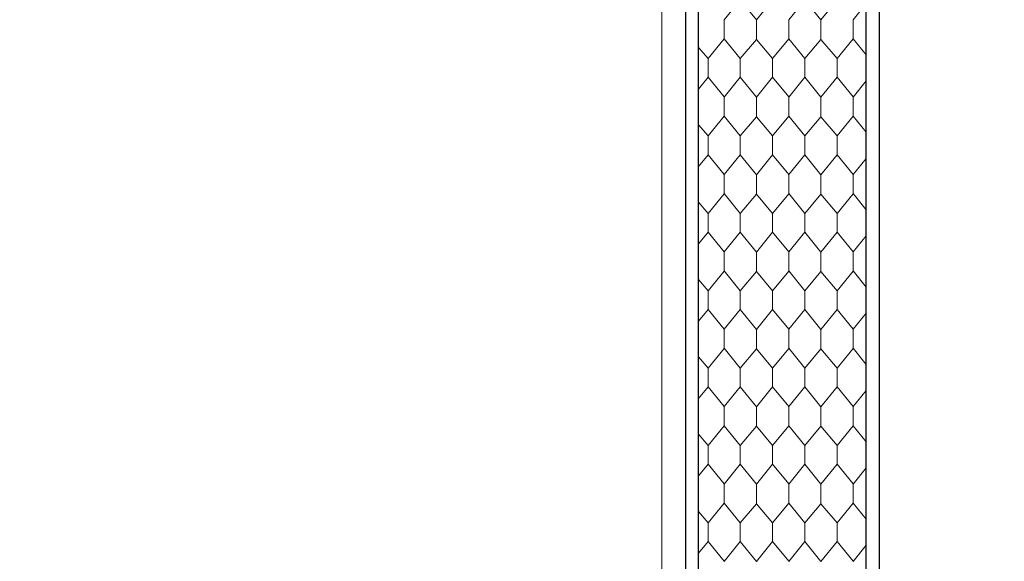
# Model space of a CAD drawing. Header units: metres. Extents: x 1306 to 1412, y -79 to 41.
# Tile 200 of 256: x 1342.104 to 1342.867, y -26.693 to -26.273. Entities that reach past the tile are written whole.
import ezdxf

# ---------------------------------------------------------------- set-up
doc = ezdxf.new("R2010")
doc.units = ezdxf.units.M
doc.header["$PDMODE"] = 65
doc.linetypes.add('AUSGEZOGEN', pattern=[0])
for name, color, linetype, lineweight in [('XR$2$Allgemein', 4, 'AUSGEZOGEN', 13), ('XR$2$Möblierung', 4, 'AUSGEZOGEN', 13), ('XR$2$Wand Mauerwerk nt', 7, 'AUSGEZOGEN', 25), ('XR$3$Maßlinie 1_50', 7, 'AUSGEZOGEN', 25), ('XR$5$Muster', 4, 'AUSGEZOGEN', 13)]:
    doc.layers.add(name, color=color, linetype=linetype, lineweight=lineweight)
doc.styles.add('ARIAL', font='arial.ttf')
doc.dimstyles.new('DIMSTYLE_11', dxfattribs={"dimtxt": 0.15, "dimasz": 0.03, "dimexe": 0, "dimexo": 0, "dimgap": 0.075, "dimtad": 2, "dimrnd": 0.005, "dimzin": 4, "dimdsep": 46, "dimtxsty": 'ARIAL', "dimblk1": 'ALL_ML_STRICH', "dimblk2": 'ALL_ML_STRICH', "dimsah": 1, "dimcen": 0, "dimclrd": 3, "dimclre": 3, "dimclrt": 3, "dimadec": 0, "dimazin": 0, "dimtfac": 1, "dimtdec": 0, "dimtix": 1, "dimtmove": 2, "dimatfit": 3, "dimfxl": 0, "dimtzin": 0, "dimlwd": 0, "dimlwe": 25, "dimarcsym": 0})
doc.dimstyles.new('DIMSTYLE_12', dxfattribs={"dimtxt": 0.15, "dimasz": 0.03, "dimexe": 0, "dimexo": 0, "dimgap": 0.075, "dimtad": 2, "dimdec": 3, "dimrnd": 0.005, "dimzin": 4, "dimdsep": 46, "dimtxsty": 'ARIAL', "dimblk1": 'ALL_ML_STRICH', "dimblk2": 'ALL_ML_STRICH', "dimsah": 1, "dimcen": 0, "dimclrd": 3, "dimclre": 3, "dimclrt": 3, "dimadec": 0, "dimazin": 0, "dimtfac": 1, "dimtdec": 0, "dimtix": 1, "dimtmove": 2, "dimatfit": 3, "dimfxl": 0, "dimtzin": 0, "dimlwd": 0, "dimlwe": 25, "dimarcsym": 0})
doc.dimstyles.new('DIMSTYLE_24', dxfattribs={"dimtxt": 0.225, "dimasz": 0.15, "dimexe": 0, "dimexo": 0, "dimgap": 0.1125, "dimtad": 2, "dimrnd": 0.005, "dimzin": 4, "dimdsep": 46, "dimtxsty": 'ARIAL', "dimblk1": 'ALL_ML_STRICH', "dimblk2": 'ALL_ML_STRICH', "dimsah": 1, "dimcen": 0, "dimclrd": 3, "dimclre": 3, "dimclrt": 3, "dimadec": 0, "dimazin": 0, "dimtfac": 1, "dimtdec": 0, "dimtix": 1, "dimtmove": 2, "dimatfit": 3, "dimfxl": 0, "dimtzin": 0, "dimlwd": 0, "dimlwe": 25, "dimarcsym": 0})

# ---------------------------------------------------------------- blocks, each defined once
blk = doc.blocks.new('ALL_ML_STRICH')
at = {"color": 0, "linetype": 'ByBlock', "lineweight": -2}
for p, q in [((0, -0.5), (0, 0.5)), ((-0.3, -0.3), (0.3, 0.3)), ((-1, 0), (0.5, 0))]:
    blk.add_line(p, q, dxfattribs=at)
blk = doc.blocks.new('*D921')
at = {"layer": 'DEFPOINTS', "color": 3, "linetype": 'AUSGEZOGEN', "lineweight": 25, "transparency": 33554687}
for p in [(1369.45362, -25.53325), (1340.42407, -27.16825), (1369.05941, -27.16825)]:
    blk.add_point(p, dxfattribs=at)
at = {"layer": 'XR$3$Maßlinie 1_50', "color": 3, "linetype": 'AUSGEZOGEN', "lineweight": -2, "transparency": 33554687}
for p, q in [((1340.47407, -25.53325), (1340.42407, -25.53325)), ((1340.42407, -27.16825), (1340.42407, -25.53325)), ((1340.47407, -27.16825), (1340.42407, -27.16825))]:
    blk.add_line(p, q, dxfattribs=at)
at = {"layer": 'XR$3$Maßlinie 1_50', "color": 3, "linetype": 'AUSGEZOGEN', "lineweight": 25, "transparency": 33554687, "xscale": 0.03000000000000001, "yscale": 0.03000000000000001, "zscale": 0.03000000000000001}
for p, rotation in [((1340.42407, -25.53325), 90), ((1340.42407, -27.16825), 270)]:
    blk.add_blockref('ALL_ML_STRICH', p, dxfattribs=dict(at, rotation=rotation))
at = {"layer": 'XR$3$Maßlinie 1_50', "color": 3, "linetype": 'AUSGEZOGEN', "lineweight": 25, "transparency": 33554687, "insert": (1340.29641, -26.32984), "char_height": 0.15, "width": 0.6, "attachment_point": 5, "rotation": 90, "style": 'ARIAL'}
blk.add_mtext('\\W0.80;\\A1;{\\A1;{1.63\\H0.099000;\\S5^ ;}}', dxfattribs=at)
blk = doc.blocks.new('*D934')
at = {"layer": 'DEFPOINTS', "color": 3, "linetype": 'AUSGEZOGEN', "lineweight": 25, "transparency": 33554687}
for p in [(1365.59738, -25.53325), (1338.82407, -27.16825), (1366.19722, -27.16825)]:
    blk.add_point(p, dxfattribs=at)
at = {"layer": 'XR$3$Maßlinie 1_50', "color": 3, "linetype": 'AUSGEZOGEN', "lineweight": -2, "transparency": 33554687}
for p, q in [((1338.87407, -25.53325), (1338.82407, -25.53325)), ((1338.82407, -27.16825), (1338.82407, -25.53325)), ((1338.87407, -27.16825), (1338.82407, -27.16825))]:
    blk.add_line(p, q, dxfattribs=at)
at = {"layer": 'XR$3$Maßlinie 1_50', "color": 3, "linetype": 'AUSGEZOGEN', "lineweight": 25, "transparency": 33554687, "xscale": 0.03000000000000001, "yscale": 0.03000000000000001, "zscale": 0.03000000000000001}
for p, rotation in [((1338.82407, -25.53325), 90), ((1338.82407, -27.16825), 270)]:
    blk.add_blockref('ALL_ML_STRICH', p, dxfattribs=dict(at, rotation=rotation))
at = {"layer": 'XR$3$Maßlinie 1_50', "color": 3, "linetype": 'AUSGEZOGEN', "lineweight": 25, "transparency": 33554687, "insert": (1338.69641, -26.32984), "char_height": 0.15, "width": 0.6, "attachment_point": 5, "rotation": 90, "style": 'ARIAL'}
blk.add_mtext('\\W0.80;\\A1;{\\A1;{1.63\\H0.099000;\\S5^ ;}}', dxfattribs=at)
blk = doc.blocks.new('*D941')
at = {"layer": 'DEFPOINTS', "color": 3, "linetype": 'AUSGEZOGEN', "lineweight": 25, "transparency": 33554687}
for p in [(1345.78099, -15.81825), (1336.42407, -30.11825), (1345.78099, -30.11825)]:
    blk.add_point(p, dxfattribs=at)
at = {"layer": 'XR$3$Maßlinie 1_50', "color": 3, "linetype": 'AUSGEZOGEN', "lineweight": -2, "transparency": 33554687}
for p, q in [((1337.02407, -15.81825), (1336.42407, -15.81825)), ((1336.42407, -30.11825), (1336.42407, -15.81825)), ((1337.02407, -30.11825), (1336.42407, -30.11825))]:
    blk.add_line(p, q, dxfattribs=at)
at = {"layer": 'XR$3$Maßlinie 1_50', "color": 3, "linetype": 'AUSGEZOGEN', "lineweight": 25, "transparency": 33554687, "xscale": 0.15, "yscale": 0.15, "zscale": 0.15}
for p, rotation in [((1336.42407, -15.81825), 90), ((1336.42407, -30.11825), 270)]:
    blk.add_blockref('ALL_ML_STRICH', p, dxfattribs=dict(at, rotation=rotation))
at = {"layer": 'XR$3$Maßlinie 1_50', "color": 3, "linetype": 'AUSGEZOGEN', "lineweight": 25, "transparency": 33554687, "insert": (1336.25774, -22.96168), "char_height": 0.225, "width": 0.9, "attachment_point": 5, "rotation": 90, "style": 'ARIAL'}
blk.add_mtext('\\W0.80;\\A1;{\\fArial|i0|b1;\\A1;{14.30\\H0.148500;\\S^ ;}}', dxfattribs=at)
blk = doc.blocks.new('*D947')
at = {"layer": 'DEFPOINTS', "color": 3, "linetype": 'AUSGEZOGEN', "lineweight": 25, "transparency": 33554687}
for p in [(1360.44309, -16.21825), (1338.02407, -29.71825), (1360.44309, -29.71825)]:
    blk.add_point(p, dxfattribs=at)
at = {"layer": 'XR$3$Maßlinie 1_50', "color": 3, "linetype": 'AUSGEZOGEN', "lineweight": -2, "transparency": 33554687}
for p, q in [((1338.07407, -16.21825), (1338.02407, -16.21825)), ((1338.02407, -29.71825), (1338.02407, -16.21825)), ((1338.07407, -29.71825), (1338.02407, -29.71825))]:
    blk.add_line(p, q, dxfattribs=at)
at = {"layer": 'XR$3$Maßlinie 1_50', "color": 3, "linetype": 'AUSGEZOGEN', "lineweight": 25, "transparency": 33554687, "xscale": 0.03000000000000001, "yscale": 0.03000000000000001, "zscale": 0.03000000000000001}
for p, rotation in [((1338.02407, -16.21825), 90), ((1338.02407, -29.71825), 270)]:
    blk.add_blockref('ALL_ML_STRICH', p, dxfattribs=dict(at, rotation=rotation))
at = {"layer": 'XR$3$Maßlinie 1_50', "color": 3, "linetype": 'AUSGEZOGEN', "lineweight": 25, "transparency": 33554687, "insert": (1337.89641, -22.96399), "char_height": 0.15, "width": 0.6, "attachment_point": 5, "rotation": 90, "style": 'ARIAL'}
blk.add_mtext('\\W0.80;\\A1;{\\A1;{13.50\\H0.099000;\\S^ ;}}', dxfattribs=at)
blk = doc.blocks.new('*D954')
at = {"layer": 'DEFPOINTS', "color": 3, "linetype": 'AUSGEZOGEN', "lineweight": 25, "transparency": 33554687}
for p in [(1348.57715, -16.21825), (1337.22407, -29.71825), (1351.26204, -29.71825)]:
    blk.add_point(p, dxfattribs=at)
at = {"layer": 'XR$3$Maßlinie 1_50', "color": 3, "linetype": 'AUSGEZOGEN', "lineweight": -2, "transparency": 33554687}
for p, q in [((1337.27407, -16.21825), (1337.22407, -16.21825)), ((1337.22407, -29.71825), (1337.22407, -16.21825)), ((1337.27407, -29.71825), (1337.22407, -29.71825))]:
    blk.add_line(p, q, dxfattribs=at)
at = {"layer": 'XR$3$Maßlinie 1_50', "color": 3, "linetype": 'AUSGEZOGEN', "lineweight": 25, "transparency": 33554687, "xscale": 0.03000000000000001, "yscale": 0.03000000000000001, "zscale": 0.03000000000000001}
for p, rotation in [((1337.22407, -16.21825), 90), ((1337.22407, -29.71825), 270)]:
    blk.add_blockref('ALL_ML_STRICH', p, dxfattribs=dict(at, rotation=rotation))
at = {"layer": 'XR$3$Maßlinie 1_50', "color": 3, "linetype": 'AUSGEZOGEN', "lineweight": 25, "transparency": 33554687, "insert": (1337.09641, -22.96399), "char_height": 0.15, "width": 0.6, "attachment_point": 5, "rotation": 90, "style": 'ARIAL'}
blk.add_mtext('\\W0.80;\\A1;{\\A1;{13.50\\H0.099000;\\S^ ;}}', dxfattribs=at)
blk = doc.blocks.new('*D959')
at = {"layer": 'DEFPOINTS', "color": 3, "linetype": 'AUSGEZOGEN', "lineweight": 25, "transparency": 33554687}
for p in [(1342.96015, -15.81825), (1341.22407, -27.70325), (1342.62715, -27.70325)]:
    blk.add_point(p, dxfattribs=at)
at = {"layer": 'XR$3$Maßlinie 1_50', "color": 3, "linetype": 'AUSGEZOGEN', "lineweight": -2, "transparency": 33554687}
for p, q in [((1341.27407, -15.81825), (1341.22407, -15.81825)), ((1341.22407, -27.70325), (1341.22407, -15.81825)), ((1341.27407, -27.70325), (1341.22407, -27.70325))]:
    blk.add_line(p, q, dxfattribs=at)
at = {"layer": 'XR$3$Maßlinie 1_50', "color": 3, "linetype": 'AUSGEZOGEN', "lineweight": 25, "transparency": 33554687, "xscale": 0.03000000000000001, "yscale": 0.03000000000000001, "zscale": 0.03000000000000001}
for p, rotation in [((1341.22407, -15.81825), 90), ((1341.22407, -27.70325), 270)]:
    blk.add_blockref('ALL_ML_STRICH', p, dxfattribs=dict(at, rotation=rotation))
at = {"layer": 'XR$3$Maßlinie 1_50', "color": 3, "linetype": 'AUSGEZOGEN', "lineweight": 25, "transparency": 33554687, "insert": (1341.09652, -21.74446), "char_height": 0.15, "width": 0.72, "attachment_point": 5, "rotation": 90, "style": 'ARIAL'}
blk.add_mtext('\\W0.80;\\A1;{\\A1;{11.88\\H0.099000;\\S5^ ;}}', dxfattribs=at)
blk = doc.blocks.new('*D1079')
at = {"layer": 'DEFPOINTS', "color": 3, "linetype": 'AUSGEZOGEN', "lineweight": 25, "transparency": 33554687}
for p in [(1365.86519, -25.53325), (1339.62407, -27.16825), (1366.66016, -27.16825)]:
    blk.add_point(p, dxfattribs=at)
at = {"layer": 'XR$3$Maßlinie 1_50', "color": 3, "linetype": 'AUSGEZOGEN', "lineweight": -2, "transparency": 33554687}
for p, q in [((1339.67407, -25.53325), (1339.62407, -25.53325)), ((1339.62407, -27.16825), (1339.62407, -25.53325)), ((1339.67407, -27.16825), (1339.62407, -27.16825))]:
    blk.add_line(p, q, dxfattribs=at)
at = {"layer": 'XR$3$Maßlinie 1_50', "color": 3, "linetype": 'AUSGEZOGEN', "lineweight": 25, "transparency": 33554687, "xscale": 0.03000000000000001, "yscale": 0.03000000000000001, "zscale": 0.03000000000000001}
for p, rotation in [((1339.62407, -25.53325), 90), ((1339.62407, -27.16825), 270)]:
    blk.add_blockref('ALL_ML_STRICH', p, dxfattribs=dict(at, rotation=rotation))
at = {"layer": 'XR$3$Maßlinie 1_50', "color": 3, "linetype": 'AUSGEZOGEN', "lineweight": 25, "transparency": 33554687, "insert": (1339.49641, -26.32984), "char_height": 0.15, "width": 0.6, "attachment_point": 5, "rotation": 90, "style": 'ARIAL'}
blk.add_mtext('\\W0.80;\\A1;{\\A1;{1.63\\H0.099000;\\S5^ ;}}', dxfattribs=at)
blk = doc.blocks.new('MUSTER_1')
at = {"layer": 'XR$5$Muster', "color": 52, "linetype": 'AUSGEZOGEN', "lineweight": 13, "transparency": 33554687}
for p, q in [((1342.75, -26.27262), (1342.76015, -26.2601)), ((1342.65, -26.28), (1342.65, -26.27262)), ((1342.67495, -26.27274), (1342.67495, -26.28)), ((1342.7, -26.28), (1342.7, -26.27262)), ((1342.72495, -26.27274), (1342.72495, -26.28)), ((1342.75, -26.28), (1342.75, -26.27262)), ((1342.65, -26.28738), (1342.65, -26.28)), ((1342.67495, -26.28786), (1342.67495, -26.28)), ((1342.7, -26.28738), (1342.7, -26.28)), ((1342.72495, -26.28786), (1342.72495, -26.28)), ((1342.75, -26.28738), (1342.75, -26.28)), ((1342.65, -26.2875), (1342.63755, -26.30274)), ((1342.66245, -26.30274), (1342.65, -26.28738)), ((1342.7, -26.2875), (1342.68755, -26.30274)), ((1342.71245, -26.30274), (1342.7, -26.28738)), ((1342.75, -26.2875), (1342.73755, -26.30274)), ((1342.76015, -26.2999), (1342.75, -26.28738)), ((1342.63755, -26.30274), (1342.63015, -26.294)), ((1342.63755, -26.31726), (1342.63755, -26.30274)), ((1342.66245, -26.30274), (1342.66245, -26.31726)), ((1342.68755, -26.31726), (1342.68755, -26.30274)), ((1342.71245, -26.30274), (1342.71245, -26.31726)), ((1342.73755, -26.31726), (1342.73755, -26.30274)), ((1342.63015, -26.32636), (1342.63755, -26.31726)), ((1342.65, -26.3325), (1342.63755, -26.31726)), ((1342.7, -26.3325), (1342.68755, -26.31726)), ((1342.75, -26.3325), (1342.73755, -26.31726)), ((1342.75, -26.33262), (1342.76015, -26.3201)), ((1342.65, -26.34), (1342.65, -26.33262)), ((1342.67495, -26.33274), (1342.67495, -26.34)), ((1342.7, -26.34), (1342.7, -26.33262)), ((1342.72495, -26.33274), (1342.72495, -26.34)), ((1342.75, -26.34), (1342.75, -26.33262)), ((1342.65, -26.34738), (1342.65, -26.34)), ((1342.67495, -26.34786), (1342.67495, -26.34)), ((1342.7, -26.34738), (1342.7, -26.34)), ((1342.72495, -26.34786), (1342.72495, -26.34)), ((1342.75, -26.34738), (1342.75, -26.34)), ((1342.65, -26.3475), (1342.63755, -26.36274)), ((1342.66245, -26.36274), (1342.65, -26.34738)), ((1342.7, -26.3475), (1342.68755, -26.36274)), ((1342.71245, -26.36274), (1342.7, -26.34738)), ((1342.75, -26.3475), (1342.73755, -26.36274)), ((1342.76015, -26.3599), (1342.75, -26.34738)), ((1342.63755, -26.36274), (1342.63015, -26.354)), ((1342.63755, -26.37726), (1342.63755, -26.36274)), ((1342.66245, -26.36274), (1342.66245, -26.37726)), ((1342.68755, -26.37726), (1342.68755, -26.36274)), ((1342.71245, -26.36274), (1342.71245, -26.37726)), ((1342.73755, -26.37726), (1342.73755, -26.36274)), ((1342.63015, -26.38636), (1342.63755, -26.37726)), ((1342.65, -26.3925), (1342.63755, -26.37726)), ((1342.7, -26.3925), (1342.68755, -26.37726)), ((1342.75, -26.3925), (1342.73755, -26.37726)), ((1342.75, -26.39262), (1342.76015, -26.3801)), ((1342.65, -26.4), (1342.65, -26.39262)), ((1342.67495, -26.39274), (1342.67495, -26.4)), ((1342.7, -26.4), (1342.7, -26.39262)), ((1342.72495, -26.39274), (1342.72495, -26.4)), ((1342.75, -26.4), (1342.75, -26.39262)), ((1342.65, -26.40738), (1342.65, -26.4)), ((1342.67495, -26.40786), (1342.67495, -26.4)), ((1342.7, -26.40738), (1342.7, -26.4)), ((1342.72495, -26.40786), (1342.72495, -26.4)), ((1342.75, -26.40738), (1342.75, -26.4)), ((1342.65, -26.4075), (1342.63755, -26.42274)), ((1342.66245, -26.42274), (1342.65, -26.40738)), ((1342.7, -26.4075), (1342.68755, -26.42274)), ((1342.71245, -26.42274), (1342.7, -26.40738)), ((1342.75, -26.4075), (1342.73755, -26.42274)), ((1342.76015, -26.4199), (1342.75, -26.40738)), ((1342.63755, -26.42274), (1342.63015, -26.414)), ((1342.63755, -26.43726), (1342.63755, -26.42274)), ((1342.66245, -26.42274), (1342.66245, -26.43726)), ((1342.68755, -26.43726), (1342.68755, -26.42274)), ((1342.71245, -26.42274), (1342.71245, -26.43726)), ((1342.73755, -26.43726), (1342.73755, -26.42274)), ((1342.63015, -26.44636), (1342.63755, -26.43726)), ((1342.65, -26.4525), (1342.63755, -26.43726)), ((1342.7, -26.4525), (1342.68755, -26.43726)), ((1342.75, -26.4525), (1342.73755, -26.43726)), ((1342.75, -26.45262), (1342.76015, -26.4401)), ((1342.65, -26.46), (1342.65, -26.45262)), ((1342.67495, -26.45274), (1342.67495, -26.46)), ((1342.7, -26.46), (1342.7, -26.45262)), ((1342.72495, -26.45274), (1342.72495, -26.46)), ((1342.75, -26.46), (1342.75, -26.45262)), ((1342.65, -26.46738), (1342.65, -26.46)), ((1342.67495, -26.46786), (1342.67495, -26.46)), ((1342.7, -26.46738), (1342.7, -26.46)), ((1342.72495, -26.46786), (1342.72495, -26.46)), ((1342.75, -26.46738), (1342.75, -26.46)), ((1342.65, -26.4675), (1342.63755, -26.48274)), ((1342.66245, -26.48274), (1342.65, -26.46738)), ((1342.7, -26.4675), (1342.68755, -26.48274)), ((1342.71245, -26.48274), (1342.7, -26.46738)), ((1342.75, -26.4675), (1342.73755, -26.48274)), ((1342.76015, -26.4799), (1342.75, -26.46738)), ((1342.63755, -26.48274), (1342.63015, -26.474)), ((1342.63755, -26.49726), (1342.63755, -26.48274)), ((1342.66245, -26.48274), (1342.66245, -26.49726)), ((1342.68755, -26.49726), (1342.68755, -26.48274)), ((1342.71245, -26.48274), (1342.71245, -26.49726)), ((1342.73755, -26.49726), (1342.73755, -26.48274)), ((1342.63015, -26.50636), (1342.63755, -26.49726)), ((1342.65, -26.5125), (1342.63755, -26.49726)), ((1342.7, -26.5125), (1342.68755, -26.49726)), ((1342.75, -26.5125), (1342.73755, -26.49726)), ((1342.75, -26.51262), (1342.76015, -26.5001)), ((1342.65, -26.52), (1342.65, -26.51262)), ((1342.67495, -26.51274), (1342.67495, -26.52)), ((1342.7, -26.52), (1342.7, -26.51262)), ((1342.72495, -26.51274), (1342.72495, -26.52)), ((1342.75, -26.52), (1342.75, -26.51262)), ((1342.65, -26.52738), (1342.65, -26.52)), ((1342.67495, -26.52786), (1342.67495, -26.52)), ((1342.7, -26.52738), (1342.7, -26.52)), ((1342.72495, -26.52786), (1342.72495, -26.52)), ((1342.75, -26.52738), (1342.75, -26.52)), ((1342.65, -26.5275), (1342.63755, -26.54274)), ((1342.66245, -26.54274), (1342.65, -26.52738)), ((1342.7, -26.5275), (1342.68755, -26.54274)), ((1342.71245, -26.54274), (1342.7, -26.52738)), ((1342.75, -26.5275), (1342.73755, -26.54274)), ((1342.76015, -26.5399), (1342.75, -26.52738)), ((1342.63755, -26.54274), (1342.63015, -26.534)), ((1342.63755, -26.55726), (1342.63755, -26.54274)), ((1342.66245, -26.54274), (1342.66245, -26.55726)), ((1342.68755, -26.55726), (1342.68755, -26.54274)), ((1342.71245, -26.54274), (1342.71245, -26.55726)), ((1342.73755, -26.55726), (1342.73755, -26.54274)), ((1342.63015, -26.56636), (1342.63755, -26.55726)), ((1342.65, -26.5725), (1342.63755, -26.55726)), ((1342.7, -26.5725), (1342.68755, -26.55726)), ((1342.75, -26.5725), (1342.73755, -26.55726)), ((1342.75, -26.57262), (1342.76015, -26.5601)), ((1342.65, -26.58), (1342.65, -26.57262)), ((1342.67495, -26.57274), (1342.67495, -26.58)), ((1342.7, -26.58), (1342.7, -26.57262)), ((1342.72495, -26.57274), (1342.72495, -26.58)), ((1342.75, -26.58), (1342.75, -26.57262)), ((1342.65, -26.58738), (1342.65, -26.58)), ((1342.66245, -26.60274), (1342.65, -26.58738)), ((1342.67495, -26.58786), (1342.67495, -26.58)), ((1342.7, -26.58738), (1342.7, -26.58)), ((1342.71245, -26.60274), (1342.7, -26.58738)), ((1342.72495, -26.58786), (1342.72495, -26.58)), ((1342.75, -26.58738), (1342.75, -26.58)), ((1342.76015, -26.5999), (1342.75, -26.58738)), ((1342.63755, -26.60274), (1342.63015, -26.594)), ((1342.65, -26.5875), (1342.63755, -26.60274)), ((1342.7, -26.5875), (1342.68755, -26.60274)), ((1342.75, -26.5875), (1342.73755, -26.60274)), ((1342.63755, -26.61726), (1342.63755, -26.60274)), ((1342.66245, -26.60274), (1342.66245, -26.61726)), ((1342.68755, -26.61726), (1342.68755, -26.60274)), ((1342.71245, -26.60274), (1342.71245, -26.61726)), ((1342.73755, -26.61726), (1342.73755, -26.60274)), ((1342.63015, -26.62636), (1342.63755, -26.61726)), ((1342.65, -26.6325), (1342.63755, -26.61726)), ((1342.7, -26.6325), (1342.68755, -26.61726)), ((1342.75, -26.6325), (1342.73755, -26.61726)), ((1342.75, -26.63262), (1342.76015, -26.6201)), ((1342.65, -26.64), (1342.65, -26.63262)), ((1342.67495, -26.63274), (1342.67495, -26.64)), ((1342.7, -26.64), (1342.7, -26.63262)), ((1342.72495, -26.63274), (1342.72495, -26.64)), ((1342.75, -26.64), (1342.75, -26.63262)), ((1342.65, -26.64738), (1342.65, -26.64)), ((1342.67495, -26.64786), (1342.67495, -26.64)), ((1342.7, -26.64738), (1342.7, -26.64)), ((1342.72495, -26.64786), (1342.72495, -26.64)), ((1342.75, -26.64738), (1342.75, -26.64)), ((1342.65, -26.6475), (1342.63755, -26.66274)), ((1342.66245, -26.66274), (1342.65, -26.64738)), ((1342.7, -26.6475), (1342.68755, -26.66274)), ((1342.71245, -26.66274), (1342.7, -26.64738)), ((1342.75, -26.6475), (1342.73755, -26.66274)), ((1342.76015, -26.6599), (1342.75, -26.64738)), ((1342.63755, -26.66274), (1342.63015, -26.654)), ((1342.63755, -26.67726), (1342.63755, -26.66274)), ((1342.66245, -26.66274), (1342.66245, -26.67726)), ((1342.68755, -26.67726), (1342.68755, -26.66274)), ((1342.71245, -26.66274), (1342.71245, -26.67726)), ((1342.73755, -26.67726), (1342.73755, -26.66274)), ((1342.63015, -26.68636), (1342.63755, -26.67726)), ((1342.65, -26.6925), (1342.63755, -26.67726)), ((1342.7, -26.6925), (1342.68755, -26.67726)), ((1342.75, -26.6925), (1342.73755, -26.67726)), ((1342.75, -26.69262), (1342.76015, -26.6801))]:
    blk.add_line(p, q, dxfattribs=at)
for points in [[(1342.65, -26.27262), (1342.66245, -26.25726), (1342.67495, -26.27274), (1342.68755, -26.25726)], [(1342.7, -26.27262), (1342.71245, -26.25726), (1342.72495, -26.27274), (1342.73755, -26.25726)], [(1342.68755, -26.30274), (1342.67495, -26.28786), (1342.66245, -26.30274)], [(1342.73755, -26.30274), (1342.72495, -26.28786), (1342.71245, -26.30274)], [(1342.65, -26.33262), (1342.66245, -26.31726), (1342.67495, -26.33274), (1342.68755, -26.31726)], [(1342.7, -26.33262), (1342.71245, -26.31726), (1342.72495, -26.33274), (1342.73755, -26.31726)], [(1342.68755, -26.36274), (1342.67495, -26.34786), (1342.66245, -26.36274)], [(1342.73755, -26.36274), (1342.72495, -26.34786), (1342.71245, -26.36274)], [(1342.65, -26.39262), (1342.66245, -26.37726), (1342.67495, -26.39274), (1342.68755, -26.37726)], [(1342.7, -26.39262), (1342.71245, -26.37726), (1342.72495, -26.39274), (1342.73755, -26.37726)], [(1342.68755, -26.42274), (1342.67495, -26.40786), (1342.66245, -26.42274)], [(1342.73755, -26.42274), (1342.72495, -26.40786), (1342.71245, -26.42274)], [(1342.65, -26.45262), (1342.66245, -26.43726), (1342.67495, -26.45274), (1342.68755, -26.43726)], [(1342.7, -26.45262), (1342.71245, -26.43726), (1342.72495, -26.45274), (1342.73755, -26.43726)], [(1342.68755, -26.48274), (1342.67495, -26.46786), (1342.66245, -26.48274)], [(1342.73755, -26.48274), (1342.72495, -26.46786), (1342.71245, -26.48274)], [(1342.65, -26.51262), (1342.66245, -26.49726), (1342.67495, -26.51274), (1342.68755, -26.49726)], [(1342.7, -26.51262), (1342.71245, -26.49726), (1342.72495, -26.51274), (1342.73755, -26.49726)], [(1342.68755, -26.54274), (1342.67495, -26.52786), (1342.66245, -26.54274)], [(1342.73755, -26.54274), (1342.72495, -26.52786), (1342.71245, -26.54274)], [(1342.65, -26.57262), (1342.66245, -26.55726), (1342.67495, -26.57274), (1342.68755, -26.55726)], [(1342.7, -26.57262), (1342.71245, -26.55726), (1342.72495, -26.57274), (1342.73755, -26.55726)], [(1342.68755, -26.60274), (1342.67495, -26.58786), (1342.66245, -26.60274)], [(1342.73755, -26.60274), (1342.72495, -26.58786), (1342.71245, -26.60274)], [(1342.65, -26.63262), (1342.66245, -26.61726), (1342.67495, -26.63274), (1342.68755, -26.61726)], [(1342.7, -26.63262), (1342.71245, -26.61726), (1342.72495, -26.63274), (1342.73755, -26.61726)], [(1342.68755, -26.66274), (1342.67495, -26.64786), (1342.66245, -26.66274)], [(1342.73755, -26.66274), (1342.72495, -26.64786), (1342.71245, -26.66274)], [(1342.65, -26.69262), (1342.66245, -26.67726), (1342.67495, -26.69274), (1342.68755, -26.67726)], [(1342.7, -26.69262), (1342.71245, -26.67726), (1342.72495, -26.69274), (1342.73755, -26.67726)]]:
    blk.add_lwpolyline(points, dxfattribs=at)

msp = doc.modelspace()

# ---------------------------------------------------------------- linework, layer by layer
at = {"layer": 'XR$2$Allgemein', "color": 7, "linetype": 'AUSGEZOGEN', "lineweight": 25, "transparency": 33554687}
msp.add_line((1342.77015, -16.21825), (1342.77015, -27.70325), dxfattribs=at)
at = {"layer": 'XR$2$Möblierung', "color": 35, "linetype": 'AUSGEZOGEN', "lineweight": 13, "transparency": 33554687}
msp.add_line((1342.62015, -27.75825), (1342.62015, -15.66825), dxfattribs=at)
at = {"layer": 'XR$2$Wand Mauerwerk nt', "color": 4, "linetype": 'AUSGEZOGEN', "lineweight": 13, "transparency": 33554687}
msp.add_line((1342.60153, -27.75825), (1342.60153, -15.64963), dxfattribs=at)
at = {"layer": 'XR$2$Wand Mauerwerk nt', "color": 4, "linetype": 'AUSGEZOGEN', "lineweight": 25, "transparency": 33554687}
for p, q in [((1342.62015, -27.75825), (1342.62015, -15.66825)), ((1342.63015, -27.75825), (1342.63015, -15.67825)), ((1342.76015, -27.75825), (1342.76015, -15.80825))]:
    msp.add_line(p, q, dxfattribs=at)

# ---------------------------------------------------------------- block references
at = {"layer": 'XR$5$Muster', "color": 52, "linetype": 'AUSGEZOGEN', "lineweight": 13, "transparency": 33554687}
msp.add_blockref('MUSTER_1', (0, 0), dxfattribs=at)

# ---------------------------------------------------------------- dimensions: what is measured, and where the dimension line sits
at = {"layer": 'XR$3$Maßlinie 1_50', "color": 3, "linetype": 'AUSGEZOGEN', "lineweight": 25, "transparency": 33554687}
for base, p1, p2, dimstyle, picture, middle in [((1336.42407, -15.81825), (1337.02407, -30.11825), (1337.02407, -15.81825), 'DIMSTYLE_24', '*D941', (1336.25774, -22.96168)), ((1341.22407, -15.81825), (1341.27407, -27.70325), (1341.27407, -15.81825), 'DIMSTYLE_12', '*D959', (1341.09652, -21.74446)), ((1337.22407, -16.21825), (1337.27407, -29.71825), (1337.27407, -16.21825), 'DIMSTYLE_11', '*D954', (1337.09641, -22.96399)), ((1338.02407, -16.21825), (1338.07407, -29.71825), (1338.07407, -16.21825), 'DIMSTYLE_11', '*D947', (1337.89641, -22.96399)), ((1338.82407, -25.53325), (1338.87407, -27.16825), (1338.87407, -25.53325), 'DIMSTYLE_12', '*D934', (1338.69641, -26.32984)), ((1339.62407, -25.53325), (1339.67407, -27.16825), (1339.67407, -25.53325), 'DIMSTYLE_12', '*D1079', (1339.49641, -26.32984)), ((1340.42407, -25.53325), (1340.47407, -27.16825), (1340.47407, -25.53325), 'DIMSTYLE_12', '*D921', (1340.29641, -26.32984))]:
    dim = msp.add_linear_dim(base=base, p1=p1, p2=p2, angle=90, dimstyle=dimstyle, override={"dimpost": '<>', "dimclrd": 3, "dimclre": 3, "dimclrt": 3, "dimlwd": 0, "dimlwe": 25}, dxfattribs=at)
    dim.commit()
    dim.dimension.update_dxf_attribs({"geometry": picture, "text_midpoint": middle, "dimtype": 160})

doc.saveas('drawing.dxf')
